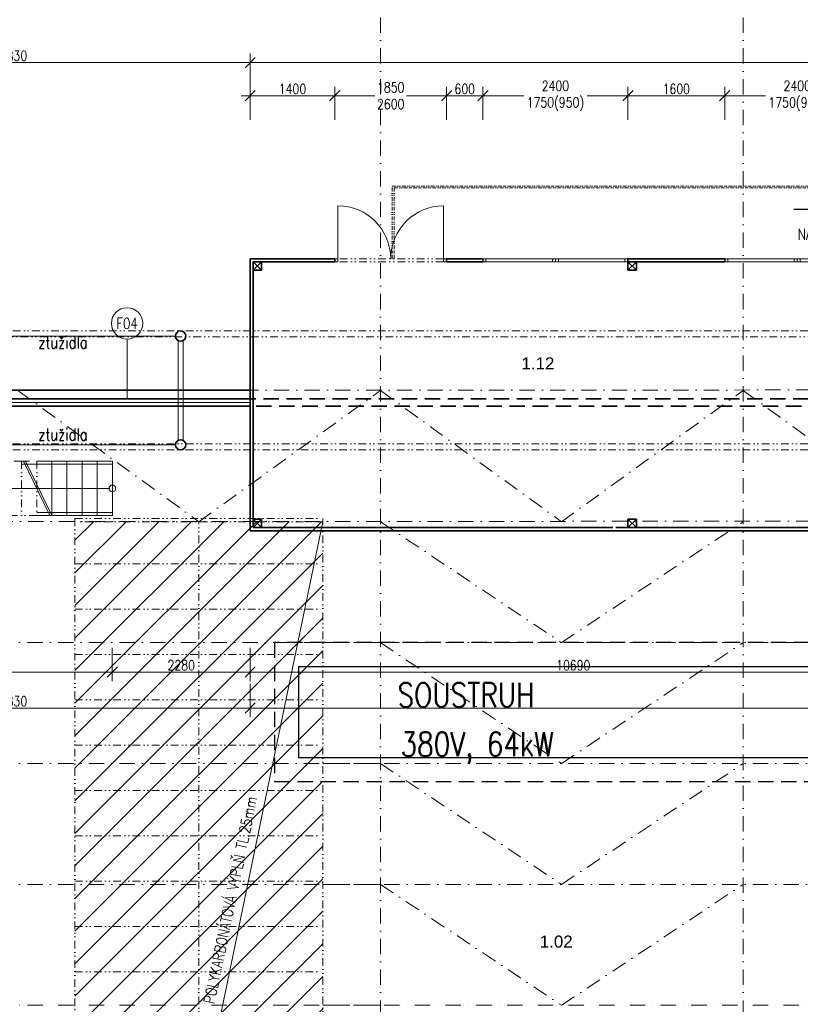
# Model space of a CAD drawing. Header units: millimetres. Extents: x -485339 to 286898, y -1189934 to 1602269.
# Tile 66 of 230: x -97847 to -84934, y -1027579 to -1011289. Entities that reach past the tile are written whole.
import ezdxf
from ezdxf import colors
from ezdxf.entities.mleader import LeaderData, LeaderLine
from ezdxf.enums import TextEntityAlignment as Align
from ezdxf.math import Vec2, Vec3

# ---------------------------------------------------------------- set-up
doc = ezdxf.new("R2010")
doc.units = ezdxf.units.MM
doc.header["$LTSCALE"] = 10
for name, pattern in [('DASHDOT', [25.4, 12.7, -6.35, 0, -6.35]), ('DASHED', [19.05, 12.7, -6.35]), ('DĚLICÍ2', [15.875, 6.35, -3.175, 0, -3.175, 0, -3.175]), ('ČÁRKOVANÁ', [19.05, 12.7, -6.35]), ('ČÁRKOVANÁ2', [9.525, 6.35, -3.175])]:
    doc.linetypes.add(name, pattern=pattern)
doc.layers.get('Defpoints').update_dxf_attribs({"lineweight": 0})
for name, color, linetype, lineweight in [('N_dveře', 10, 'Continuous', 18), ('N_popis', 10, 'Continuous', 18), ('N_čáry_dělící stěna', 212, 'ČÁRKOVANÁ', 35), ('N_čáry_obv.plášt', 212, 'Continuous', 18), ('N_čáry_obv.plášt_obrys', 212, 'Continuous', 35), ('N_šrary', 10, 'Continuous', 18), ('St__otvory_dveře', 40, 'Continuous', 18), ('St_kóty', 132, 'Continuous', 18), ('St_otvory_okna', 40, 'Continuous', 18), ('St_plocha_místnosti', 250, 'Continuous', 18), ('St_sloupy_konstrukce haly', 5, 'Continuous', 35), ('St_sloupy_opláštění_půdorys', 25, 'Continuous', 35), ('St_čáry_nad', 250, 'DĚLICÍ2', 18), ('St_čáry_obrys', 5, 'Continuous', 35), ('St_čáry_osy', 250, 'DASHDOT', 18), ('St_čáry_plné', 250, 'Continuous', 18), ('St_čáry_pod', 250, 'ČÁRKOVANÁ2', 18)]:
    doc.layers.add(name, color=color, linetype=linetype, lineweight=lineweight)
for name, color, linetype in [('VYBAVENÍ', 222, 'Continuous'), ('VYBAVENÍ_POPIS', 222, 'Continuous'), ('VYBAVENÍ_POŽADAVKY', 200, 'Continuous')]:
    doc.layers.add(name, color=color, linetype=linetype)
doc.styles.add('Andy', font='arial.ttf')
doc.styles.get("Standard").update_dxf_attribs({"font": 'simplex.shx', "width": 0.8})
doc.linetypes.add('ZIGZAG', pattern='A,0.00254,-5.08,[131,ltypeshp.shx,S=5.08,R=0,X=-5.08,Y=0],-10.16,[131,ltypeshp.shx,S=5.08,R=180,X=5.08,Y=0],-5.08', length=20.32254)
doc.dimstyles.new('stavebníM100', dxfattribs={"dimtxt": 165, "dimasz": 170, "dimexe": 150, "dimexo": 100, "dimgap": 30, "dimtad": 1, "dimdec": 0, "dimtxsty": 'Standard', "dimblk": 'OBLIQUE', "dimcen": -2.5, "dimdle": 150, "dimclrd": 256, "dimclre": 256, "dimclrt": 256, "dimadec": 4, "dimazin": 0, "dimtfac": 1, "dimtdec": 0, "dimtmove": 2, "dimatfit": 3, "dimldrblk": 'OBLIQUE', "dimfxl": 400, "dimfxlon": 1, "dimlwd": -1, "dimlwe": -1, "dimarcsym": 0})

# ---------------------------------------------------------------- blocks, each defined once
blk = doc.blocks.new('G$CD8A98CDB')
at = {"layer": 'St_sloupy_konstrukce haly', "color": 250, "lineweight": 18, "ltscale": 2}
for points in [[(-825, 0), (825, 0)], [(-825, -80), (825, -80)]]:
    blk.add_lwpolyline(points, dxfattribs=at)
at = {"layer": 'St_sloupy_konstrukce haly', "ltscale": 2}
for centre in [(-900, -40), (900, -40)]:
    blk.add_circle(centre, 85, dxfattribs=at)
blk = doc.blocks.new('G$C7F8F446A')
at = {"layer": 'St_čáry_plné', "color": 0, "linetype": 'ByBlock', "ltscale": 2}
for p, q in [((20055, 4100), (-55, 4100)), ((-55, 0), (20055, 0))]:
    blk.add_line(p, q, dxfattribs=at)
for points in [[(12555, 4100), (12555, 0)], [(13305, 4100), (13305, 0)], [(14055, 4100), (14055, 0)], [(14805, 4100), (14805, 0)], [(15555, 4100), (15555, 0)], [(16305, 4100), (16305, 0)], [(17055, 4100), (17055, 0)], [(17805, 4100), (17805, 0)], [(18555, 4100), (18555, 0)], [(19305, 4100), (19305, 0)], [(20055, 4100), (20055, 0)], [(-55, 2050), (20000, 2050)]]:
    blk.add_lwpolyline(points, dxfattribs=at)
at = {"layer": 'St_čáry_pod', "color": 0, "linetype": 'ByBlock', "ltscale": 2}
blk.add_line((20000, 0), (20000, 4100), dxfattribs=at)
blk = doc.blocks.new('*U5513')
at = {"layer": 'St_čáry_osy', "ltscale": 2}
blk.add_lwpolyline([(-3000, -1000), (-4, 1000), (3000, -1000)], dxfattribs=at)
blk = doc.blocks.new('*U5512')
at = {"layer": 'St_čáry_osy', "ltscale": 2}
for p in [(36000, 6000), (36000, 4000), (36000, 2000), (36000, 0)]:
    blk.add_blockref('*U5513', p, dxfattribs=at)
blk = doc.blocks.new('*U5515')
at = {"layer": 'St_čáry_osy', "ltscale": 2}
for points in [[(-3950, 8000), (9058, 8000)], [(-3950, 6000), (9058, 6000)], [(-3950, 4000), (9058, 4000)], [(-3950, 2000), (9058, 2000)], [(-3950, 0), (9058, 0)], [(-3950, -2000), (9058, -2000)], [(-3950, -4000), (9058, -4000)], [(-3950, -6000), (9058, -6000)], [(-3950, -8000), (9058, -8000)]]:
    blk.add_lwpolyline(points, dxfattribs=at)
blk = doc.blocks.new('*U5514')
at = {"layer": 'St_čáry_osy', "ltscale": 2}
for p in [(24000, 0), (36000, 0)]:
    blk.add_blockref('*U5515', p, dxfattribs=at)
blk = doc.blocks.new('G$C2F820337')
at = {"layer": 'St_sloupy_opláštění_půdorys', "ltscale": 2}
blk.add_lwpolyline([(-70, -70), (70, -70), (70, 70), (-70, 70)], close=True, dxfattribs=at)
for points in [[(-70, 70), (70, -70)], [(70, 70), (-70, -70)]]:
    blk.add_lwpolyline(points, dxfattribs=at)
blk = doc.blocks.new('G$C325A9F68')
at = {"layer": 'St_otvory_okna', "ltscale": 2}
for points in [[(0, 0), (1200, 0), (1200, 50), (0, 50)], [(0, 0), (50, 0), (50, 50), (0, 50)], [(1200, 0), (1150, 0), (1150, 50), (1200, 50)]]:
    blk.add_lwpolyline(points, close=True, dxfattribs=at)
blk = doc.blocks.new('G$C73FA397A')
at = {"layer": 'St__otvory_dveře', "ltscale": 2}
for points in [[(0, -50), (50, -50), (50, 0), (0, 0)], [(1800, -50), (1850, -50), (1850, 0), (1800, 0)]]:
    blk.add_lwpolyline(points, close=True, dxfattribs=at)
at = {"layer": 'St__otvory_dveře', "linetype": 'DĚLICÍ2', "ltscale": 2}
for points in [[(1800, 0), (50, 0)], [(1800, -50), (50, -50)]]:
    blk.add_lwpolyline(points, dxfattribs=at)
at = {"layer": 'St__otvory_dveře', "ltscale": 2}
for points in [[(50, -50), (50, -925)], [(1800, -50), (1800, -925)]]:
    blk.add_lwpolyline(points, dxfattribs=at)
for centre, start, end in [((50, -50), 270, 0), ((1800, -50), 180, 270)]:
    blk.add_arc(centre, 875, start, end, dxfattribs=at)
blk = doc.blocks.new('G$CB69B1554')
at = {"layer": 'St_čáry_nad'}
for points in [[(31280, 0), (31280, 1200), (50630, 1200), (51530, 1200), (51530, -3000)], [(31310, 0), (31310, 1170), (50630, 1170), (51500, 1170), (51500, -3030)]]:
    blk.add_lwpolyline(points, dxfattribs=at)
at = {"layer": 'St_čáry_nad', "ltscale": 2}
for points in [[(25150, -3350), (22400, -3350)], [(25150, -3350), (25150, -4250)], [(25150, -3350), (25400, -3350), (25400, -4250)], [(25400, -4250), (22400, -4250)]]:
    blk.add_lwpolyline(points, dxfattribs=at)
at = {"layer": 'St_čáry_obrys'}
for points in [[(28930, -4500), (28930, 0)], [(28930, 0), (29109, 0), (30330, 0)], [(30330, -50), (30330, 0)], [(32180, -50), (32180, 0)], [(32780, 0), (32180, 0)], [(32780, -50), (32780, 0)], [(35180, -50), (35180, 0)], [(35180, 0), (36780, 0)], [(36780, -50), (36780, 0)], [(28980, -4450), (28980, -50)], [(28980, -50), (29109, -50), (30330, -50)], [(32180, -50), (32780, -50)], [(36780, -50), (35180, -50)], [(28930, -4500), (50630, -4500)], [(28980, -4450), (34930, -4450)], [(34980, -4450), (39620, -4450)]]:
    blk.add_lwpolyline(points, dxfattribs=at)
at = {"layer": 'St_čáry_plné', "ltscale": 2}
for points in [[(25150, -3400), (26650, -3400)], [(25617, -4250), (25181, -3350)], [(25650, -4250), (25215, -3350)], [(25400, -3350), (25650, -3350), (25650, -4250), (25400, -4250)], [(25650, -3350), (25900, -3350), (25900, -4250), (25650, -4250)], [(25900, -3350), (26150, -3350), (26150, -4250), (25900, -4250)], [(26150, -3350), (26400, -3350), (26400, -4250), (26150, -4250)], [(26400, -3350), (26650, -3350), (26650, -4250), (26150, -4250)], [(26595, -3800), (22400, -3800)], [(26650, -4200), (25400, -4200)]]:
    blk.add_lwpolyline(points, dxfattribs=at)
blk.add_circle((26650, -3800), 54.6, dxfattribs=at)
at = {"layer": 'St__otvory_dveře', "xscale": -1, "rotation": 180}
blk.add_blockref('G$C73FA397A', (30330, -50), dxfattribs=at)
at = {"layer": 'St_otvory_okna', "ltscale": 2}
for p in [(32780, -50), (33980, -50), (36780, -50), (37980, -50)]:
    blk.add_blockref('G$C325A9F68', p, dxfattribs=at)
at = {"layer": 'St_sloupy_opláštění_půdorys', "ltscale": 2}
for p in [(29050, -120), (35250, -120), (29050, -4380), (35250, -4380)]:
    blk.add_blockref('G$C2F820337', p, dxfattribs=at)
blk = doc.blocks.new('_OBLIQUE')
at = {"color": 0, "linetype": 'ByBlock'}
blk.add_line((-0.5, -0.5), (0.5, 0.5), dxfattribs=at)
blk = doc.blocks.new('*D5865')
at = {"layer": 'Defpoints', "color": 0}
for p in [(-96315, -1019481), (-100565, -1020931), (-96315, -1022083)]:
    blk.add_point(p, dxfattribs=at)
at = {"layer": 'St_kóty'}
for p, q in [((-100565, -1021683), (-100565, -1022233)), ((-96315, -1021683), (-96315, -1022233)), ((-100715, -1022083), (-96165, -1022083))]:
    blk.add_line(p, q, dxfattribs=at)
at = {"layer": 'St_kóty', "linetype": 'ByBlock', "xscale": 170, "yscale": 170, "zscale": 170, "rotation": 180}
blk.add_blockref('_OBLIQUE', (-100565, -1022083), dxfattribs=at)
at = {"layer": 'St_kóty', "linetype": 'ByBlock', "xscale": 170, "yscale": 170, "zscale": 170}
blk.add_blockref('_OBLIQUE', (-96315, -1022083), dxfattribs=at)
at = {"layer": 'St_kóty', "insert": (-98440, -1021970), "char_height": 165, "attachment_point": 5}
blk.add_mtext('4250', dxfattribs=at)
blk = doc.blocks.new('*D5867')
at = {"layer": 'Defpoints', "color": 0}
for p in [(-101865, -1019731), (-94035, -1019731), (-94035, -1022677)]:
    blk.add_point(p, dxfattribs=at)
at = {"layer": 'St_kóty'}
for p, q in [((-101865, -1022277), (-101865, -1022827)), ((-94035, -1022277), (-94035, -1022827)), ((-102015, -1022677), (-93885, -1022677))]:
    blk.add_line(p, q, dxfattribs=at)
at = {"layer": 'St_kóty', "linetype": 'ByBlock', "xscale": 170, "yscale": 170, "zscale": 170, "rotation": 180}
blk.add_blockref('_OBLIQUE', (-101865, -1022677), dxfattribs=at)
at = {"layer": 'St_kóty', "linetype": 'ByBlock', "xscale": 170, "yscale": 170, "zscale": 170}
blk.add_blockref('_OBLIQUE', (-94035, -1022677), dxfattribs=at)
at = {"layer": 'St_kóty', "insert": (-97950, -1022564), "char_height": 165, "attachment_point": 5}
blk.add_mtext('7830', dxfattribs=at)
blk = doc.blocks.new('*D5868')
at = {"layer": 'Defpoints', "color": 0}
for p in [(-83345, -1019087), (-94035, -1019137), (-83345, -1022083)]:
    blk.add_point(p, dxfattribs=at)
at = {"layer": 'St_kóty'}
for p, q in [((-94035, -1021683), (-94035, -1022233)), ((-83345, -1021683), (-83345, -1022233)), ((-94185, -1022083), (-83195, -1022083))]:
    blk.add_line(p, q, dxfattribs=at)
at = {"layer": 'St_kóty', "linetype": 'ByBlock', "xscale": 170, "yscale": 170, "zscale": 170, "rotation": 180}
blk.add_blockref('_OBLIQUE', (-94035, -1022083), dxfattribs=at)
at = {"layer": 'St_kóty', "linetype": 'ByBlock', "xscale": 170, "yscale": 170, "zscale": 170}
blk.add_blockref('_OBLIQUE', (-83345, -1022083), dxfattribs=at)
at = {"layer": 'St_kóty', "insert": (-88690, -1021970), "char_height": 165, "attachment_point": 5}
blk.add_mtext('10690', dxfattribs=at)
blk = doc.blocks.new('*D5897')
at = {"layer": 'Defpoints', "color": 0}
for p in [(-94035, -1019731), (-72335, -1019731), (-72335, -1022677)]:
    blk.add_point(p, dxfattribs=at)
at = {"layer": 'St_kóty'}
for p, q in [((-94035, -1022277), (-94035, -1022827)), ((-72335, -1022277), (-72335, -1022827)), ((-94185, -1022677), (-72185, -1022677))]:
    blk.add_line(p, q, dxfattribs=at)
at = {"layer": 'St_kóty', "linetype": 'ByBlock', "xscale": 170, "yscale": 170, "zscale": 170, "rotation": 180}
blk.add_blockref('_OBLIQUE', (-94035, -1022677), dxfattribs=at)
at = {"layer": 'St_kóty', "linetype": 'ByBlock', "xscale": 170, "yscale": 170, "zscale": 170}
blk.add_blockref('_OBLIQUE', (-72335, -1022677), dxfattribs=at)
at = {"layer": 'St_kóty', "insert": (-83185, -1022564), "char_height": 165, "attachment_point": 5}
blk.add_mtext('21700', dxfattribs=at)
blk = doc.blocks.new('*D5904')
at = {"layer": 'Defpoints', "color": 0}
for p in [(-96315, -1019481), (-94035, -1019731), (-94035, -1022083)]:
    blk.add_point(p, dxfattribs=at)
at = {"layer": 'St_kóty'}
for p, q in [((-96315, -1021683), (-96315, -1022233)), ((-94035, -1021683), (-94035, -1022233)), ((-96465, -1022083), (-93885, -1022083))]:
    blk.add_line(p, q, dxfattribs=at)
at = {"layer": 'St_kóty', "linetype": 'ByBlock', "xscale": 170, "yscale": 170, "zscale": 170, "rotation": 180}
blk.add_blockref('_OBLIQUE', (-96315, -1022083), dxfattribs=at)
at = {"layer": 'St_kóty', "linetype": 'ByBlock', "xscale": 170, "yscale": 170, "zscale": 170}
blk.add_blockref('_OBLIQUE', (-94035, -1022083), dxfattribs=at)
at = {"layer": 'St_kóty', "insert": (-95175, -1021970), "char_height": 165, "attachment_point": 5}
blk.add_mtext('2280', dxfattribs=at)
blk = doc.blocks.new('*D5907')
at = {"layer": 'Defpoints', "color": 0}
for p in [(-94035, -1011998), (-101865, -1013105), (-94035, -1013105)]:
    blk.add_point(p, dxfattribs=at)
at = {"layer": 'St_kóty'}
for p, q in [((-101865, -1012398), (-101865, -1011848)), ((-94035, -1012398), (-94035, -1011848)), ((-102015, -1011998), (-93885, -1011998))]:
    blk.add_line(p, q, dxfattribs=at)
at = {"layer": 'St_kóty', "linetype": 'ByBlock', "xscale": 170, "yscale": 170, "zscale": 170, "rotation": 180}
blk.add_blockref('_OBLIQUE', (-101865, -1011998), dxfattribs=at)
at = {"layer": 'St_kóty', "linetype": 'ByBlock', "xscale": 170, "yscale": 170, "zscale": 170}
blk.add_blockref('_OBLIQUE', (-94035, -1011998), dxfattribs=at)
at = {"layer": 'St_kóty', "insert": (-97950, -1011885), "char_height": 165, "attachment_point": 5}
blk.add_mtext('7830', dxfattribs=at)
blk = doc.blocks.new('*D5908')
at = {"layer": 'Defpoints', "color": 0}
for p in [(-72335, -1011998), (-94035, -1013105), (-72335, -1014219)]:
    blk.add_point(p, dxfattribs=at)
at = {"layer": 'St_kóty'}
for p, q in [((-94035, -1012398), (-94035, -1011848)), ((-72335, -1012398), (-72335, -1011848)), ((-94185, -1011998), (-72185, -1011998))]:
    blk.add_line(p, q, dxfattribs=at)
at = {"layer": 'St_kóty', "linetype": 'ByBlock', "xscale": 170, "yscale": 170, "zscale": 170, "rotation": 180}
blk.add_blockref('_OBLIQUE', (-94035, -1011998), dxfattribs=at)
at = {"layer": 'St_kóty', "linetype": 'ByBlock', "xscale": 170, "yscale": 170, "zscale": 170}
blk.add_blockref('_OBLIQUE', (-72335, -1011998), dxfattribs=at)
at = {"layer": 'St_kóty', "insert": (-83185, -1011885), "char_height": 165, "attachment_point": 5}
blk.add_mtext('21700', dxfattribs=at)
blk = doc.blocks.new('*D5915')
at = {"layer": 'Defpoints', "color": 0}
for p in [(-92635, -1012548), (-94035, -1015231), (-92635, -1015231)]:
    blk.add_point(p, dxfattribs=at)
at = {"layer": 'St_kóty'}
for p, q in [((-94035, -1012948), (-94035, -1012398)), ((-92635, -1012948), (-92635, -1012398)), ((-94185, -1012548), (-92485, -1012548))]:
    blk.add_line(p, q, dxfattribs=at)
at = {"layer": 'St_kóty', "linetype": 'ByBlock', "xscale": 170, "yscale": 170, "zscale": 170, "rotation": 180}
blk.add_blockref('_OBLIQUE', (-94035, -1012548), dxfattribs=at)
at = {"layer": 'St_kóty', "linetype": 'ByBlock', "xscale": 170, "yscale": 170, "zscale": 170}
blk.add_blockref('_OBLIQUE', (-92635, -1012548), dxfattribs=at)
at = {"layer": 'St_kóty', "insert": (-93335, -1012435), "char_height": 165, "attachment_point": 5}
blk.add_mtext('1400', dxfattribs=at)
blk = doc.blocks.new('*D5916')
at = {"layer": 'Defpoints', "color": 0}
for p in [(-90785, -1012548), (-92635, -1015231), (-90785, -1015281)]:
    blk.add_point(p, dxfattribs=at)
at = {"layer": 'St_kóty'}
for p, q in [((-92635, -1012948), (-92635, -1012398)), ((-90785, -1012948), (-90785, -1012398)), ((-92785, -1012548), (-91972, -1012548)), ((-90635, -1012548), (-91447, -1012548))]:
    blk.add_line(p, q, dxfattribs=at)
at = {"layer": 'St_kóty', "linetype": 'ByBlock', "xscale": 170, "yscale": 170, "zscale": 170, "rotation": 180}
blk.add_blockref('_OBLIQUE', (-92635, -1012548), dxfattribs=at)
at = {"layer": 'St_kóty', "linetype": 'ByBlock', "xscale": 170, "yscale": 170, "zscale": 170}
blk.add_blockref('_OBLIQUE', (-90785, -1012548), dxfattribs=at)
at = {"layer": 'St_kóty', "insert": (-91710, -1012548), "char_height": 165, "attachment_point": 5}
blk.add_mtext('1850\\P2600', dxfattribs=at)
blk = doc.blocks.new('*D5917')
at = {"layer": 'Defpoints', "color": 0}
for p in [(-90185, -1012548), (-90785, -1015281), (-90185, -1015256)]:
    blk.add_point(p, dxfattribs=at)
at = {"layer": 'St_kóty'}
for p, q in [((-90785, -1012948), (-90785, -1012398)), ((-90185, -1012948), (-90185, -1012398)), ((-90935, -1012548), (-90035, -1012548))]:
    blk.add_line(p, q, dxfattribs=at)
at = {"layer": 'St_kóty', "linetype": 'ByBlock', "xscale": 170, "yscale": 170, "zscale": 170, "rotation": 180}
blk.add_blockref('_OBLIQUE', (-90785, -1012548), dxfattribs=at)
at = {"layer": 'St_kóty', "linetype": 'ByBlock', "xscale": 170, "yscale": 170, "zscale": 170}
blk.add_blockref('_OBLIQUE', (-90185, -1012548), dxfattribs=at)
at = {"layer": 'St_kóty', "insert": (-90485, -1012435), "char_height": 165, "attachment_point": 5}
blk.add_mtext('600', dxfattribs=at)
blk = doc.blocks.new('*D5918')
at = {"layer": 'Defpoints', "color": 0}
for p in [(-87785, -1012548), (-90185, -1015256), (-87785, -1015256)]:
    blk.add_point(p, dxfattribs=at)
at = {"layer": 'St_kóty'}
for p, q in [((-90185, -1012948), (-90185, -1012398)), ((-87785, -1012948), (-87785, -1012398)), ((-90335, -1012548), (-89508, -1012548)), ((-87635, -1012548), (-88461, -1012548))]:
    blk.add_line(p, q, dxfattribs=at)
at = {"layer": 'St_kóty', "linetype": 'ByBlock', "xscale": 170, "yscale": 170, "zscale": 170, "rotation": 180}
blk.add_blockref('_OBLIQUE', (-90185, -1012548), dxfattribs=at)
at = {"layer": 'St_kóty', "linetype": 'ByBlock', "xscale": 170, "yscale": 170, "zscale": 170}
blk.add_blockref('_OBLIQUE', (-87785, -1012548), dxfattribs=at)
at = {"layer": 'St_kóty', "insert": (-88985, -1012548), "char_height": 165, "attachment_point": 5}
blk.add_mtext('2400\\P1750(950)', dxfattribs=at)
blk = doc.blocks.new('*D5919')
at = {"layer": 'Defpoints', "color": 0}
for p in [(-86185, -1012548), (-87785, -1015256), (-86185, -1015256)]:
    blk.add_point(p, dxfattribs=at)
at = {"layer": 'St_kóty'}
for p, q in [((-87785, -1012948), (-87785, -1012398)), ((-86185, -1012948), (-86185, -1012398)), ((-87935, -1012548), (-86035, -1012548))]:
    blk.add_line(p, q, dxfattribs=at)
at = {"layer": 'St_kóty', "linetype": 'ByBlock', "xscale": 170, "yscale": 170, "zscale": 170, "rotation": 180}
blk.add_blockref('_OBLIQUE', (-87785, -1012548), dxfattribs=at)
at = {"layer": 'St_kóty', "linetype": 'ByBlock', "xscale": 170, "yscale": 170, "zscale": 170}
blk.add_blockref('_OBLIQUE', (-86185, -1012548), dxfattribs=at)
at = {"layer": 'St_kóty', "insert": (-86985, -1012435), "char_height": 165, "attachment_point": 5}
blk.add_mtext('1600', dxfattribs=at)
blk = doc.blocks.new('*D5920')
at = {"layer": 'Defpoints', "color": 0}
for p in [(-83785, -1012548), (-86185, -1015256), (-83785, -1015256)]:
    blk.add_point(p, dxfattribs=at)
at = {"layer": 'St_kóty'}
for p, q in [((-86185, -1012948), (-86185, -1012398)), ((-83785, -1012948), (-83785, -1012398)), ((-86335, -1012548), (-85508, -1012548)), ((-83635, -1012548), (-84461, -1012548))]:
    blk.add_line(p, q, dxfattribs=at)
at = {"layer": 'St_kóty', "linetype": 'ByBlock', "xscale": 170, "yscale": 170, "zscale": 170, "rotation": 180}
blk.add_blockref('_OBLIQUE', (-86185, -1012548), dxfattribs=at)
at = {"layer": 'St_kóty', "linetype": 'ByBlock', "xscale": 170, "yscale": 170, "zscale": 170}
blk.add_blockref('_OBLIQUE', (-83785, -1012548), dxfattribs=at)
at = {"layer": 'St_kóty', "insert": (-84985, -1012548), "char_height": 165, "attachment_point": 5}
blk.add_mtext('2400\\P1750(950)', dxfattribs=at)

msp = doc.modelspace()

# ---------------------------------------------------------------- hatches: boundary and pattern name
at = {"layer": 'N_šrary', "linetype": 'DASHED'}
h = msp.add_hatch(dxfattribs=at)
h.set_pattern_fill('ANSI31', color=256, scale=120)
h.set_pattern_definition([(45, (48000, -425057.46), (-269.40768, 269.40768), [])])
h.paths.add_polyline_path([(-96934.2, -1039594.2), (-92834.1, -1039593.6), (-92834.2, -1019594.2), (-96934.2, -1019594.2)])

# ---------------------------------------------------------------- linework, layer by layer
at = {"layer": 'N_popis'}
for points in [[(-96070.4, -1016573.7), (-96070.4, -1017560.3)], [(-92834.2, -1019594.2), (-96934.2, -1039394.2)]]:
    msp.add_lwpolyline(points, dxfattribs=at)
msp.add_circle((-96070.4, -1016313.8), 259.9, dxfattribs=at)
at = {"layer": 'N_čáry_dělící stěna', "ltscale": 2}
for points in [[(-59269.9, -1017562.9), (-125269.9, -1017562.9)], [(-59389.9, -1017682.9), (-125389.9, -1017682.9)]]:
    msp.add_lwpolyline(points, dxfattribs=at)
at = {"layer": 'N_čáry_obv.plášt', "linetype": 'ZIGZAG'}
msp.add_lwpolyline([(-101864.9, -1017622.9), (-94034.9, -1017622.9)], dxfattribs=at)
at = {"layer": 'N_čáry_obv.plášt_obrys'}
for points in [[(-101864.9, -1017562.9), (-94034.9, -1017562.9)], [(-101864.9, -1017682.9), (-94034.9, -1017682.9)]]:
    msp.add_lwpolyline(points, dxfattribs=at)
at = {"layer": 'St_čáry_nad', "ltscale": 2}
for points in [[(-43825.2, -1016437.6), (-139879.9, -1016437.6)], [(-46557.7, -1016537.6), (-139879.9, -1016537.6)], [(-43825.2, -1018307.6), (-139879.9, -1018307.6)], [(-43825.2, -1018407.6), (-139879.9, -1018407.6)]]:
    msp.add_lwpolyline(points, dxfattribs=at)
at = {"layer": 'St_čáry_obrys'}
for p, q in [((-101865.2, -1017417.5), (-94034.9, -1017417.5)), ((-94034.9, -1017417.5), (-94034.9, -1019742.9)), ((-94034.9, -1019742.9), (-72334.9, -1019742.9))]:
    msp.add_line(p, q, dxfattribs=at)
at = {"layer": 'St_čáry_osy', "ltscale": 2}
for points in [[(-91879.9, -1059777.6), (-91879.9, -992785.6)], [(-85879.9, -1059777.6), (-85879.9, -992785.6)], [(-139879.9, -1017422.6), (-43825.2, -1017409.8)], [(-97879.9, -1017422.6), (-94884.2, -1019595.1), (-91879.9, -1017422.6)], [(-91879.9, -1017422.6), (-88884.2, -1019595.1), (-85879.9, -1017422.6)], [(-85879.9, -1017422.6), (-82884.2, -1019595.1), (-79879.9, -1017422.6)], [(-139879.9, -1019595.1), (-43825.2, -1019582.3)]]:
    msp.add_lwpolyline(points, dxfattribs=at)
at = {"layer": 'St_čáry_plné', "ltscale": 2}
for points in [[(-101099.9, -1016524), (-95269.9, -1016524)], [(-101099.9, -1018324), (-95269.9, -1018324)]]:
    msp.add_lwpolyline(points, dxfattribs=at)
at = {"layer": 'VYBAVENÍ', "linetype": 'ČÁRKOVANÁ2', "ltscale": 4}
msp.add_lwpolyline([(-93632.6, -1023895.1), (-79832.6, -1023895.1), (-79832.6, -1021595.1), (-93632.6, -1021595.1)], close=True, dxfattribs=at)
at = {"layer": 'VYBAVENÍ'}
msp.add_lwpolyline([(-93232.6, -1023495.1), (-80232.6, -1023495.1), (-80232.6, -1021995.1), (-93232.6, -1021995.1)], close=True, dxfattribs=at)

# ---------------------------------------------------------------- block references
at = {"layer": 'N_dveře', "ltscale": 2}
msp.add_blockref('G$CB69B1554', (-122964.9, -1015242.9), dxfattribs=at)
at = {"layer": 'St_sloupy_konstrukce haly', "ltscale": 2, "rotation": 90}
msp.add_blockref('G$CD8A98CDB', (-95224.9, -1017422.6), dxfattribs=at)
at = {"layer": 'St_čáry_nad', "ltscale": 2, "rotation": 90}
msp.add_blockref('G$C7F8F446A', (-92834.2, -1039594.2), dxfattribs=at)
at = {"layer": 'St_čáry_osy', "ltscale": 2, "xscale": -1, "rotation": 180}
msp.add_blockref('*U5512', (-124879.9, -1020595.1), dxfattribs=at)
at = {"layer": 'St_čáry_osy', "ltscale": 2}
msp.add_blockref('*U5514', (-124884.2, -1029595.1), dxfattribs=at)

# ---------------------------------------------------------------- texts
at = {"layer": 'N_popis', "width": 0.8}
msp.add_text('F04', height=180, dxfattribs=at).set_placement((-96070.4, -1016313.8), align=Align.MIDDLE_CENTER)
msp.add_text('POLYKARBONÁTOVÁ VÝPLŇ TL.25mm', height=180, rotation=78.30106, dxfattribs=at).set_placement((-94628.1, -1027582.2))
at = {"layer": 'St_plocha_místnosti', "ltscale": 2, "style": 'Andy'}
for s, p in [('1.12', (-89546.2, -1017075.3)), ('1.02', (-89243.2, -1026641.2))]:
    msp.add_text(s, height=200, dxfattribs=at).set_placement(p)
at = {"layer": 'St_čáry_plné', "ltscale": 2, "width": 0.8}
for p in [(-97540.7, -1016727.8), (-97540.7, -1018251.4)]:
    msp.add_text('ztužidla', height=200, dxfattribs=at).set_placement(p)
at = {"layer": 'VYBAVENÍ_POPIS', "width": 0.8}
msp.add_text('SOUSTRUH', height=400, dxfattribs=at).set_placement((-91596.8, -1022661.1))
at = {"layer": 'VYBAVENÍ_POŽADAVKY', "width": 0.8}
msp.add_text('380V, 64kW', height=400, dxfattribs=at).set_placement((-91546.8, -1023476.1))

# ---------------------------------------------------------------- dimensions: what is measured, and where the dimension line sits
at = {"layer": 'St_kóty'}
for base, p1, p2, picture, middle in [((-94034.9, -1011998), (-101864.9, -1013105), (-94034.9, -1013105), '*D5907', (-97949.9, -1011885.5)), ((-72334.9, -1011998), (-94034.9, -1013105), (-72334.9, -1014218.7), '*D5908', (-83184.9, -1011885.5)), ((-92634.9, -1012548), (-94034.9, -1015231.2), (-92634.9, -1015231.2), '*D5915', (-93334.9, -1012435.5)), ((-90184.9, -1012548), (-90784.9, -1015281.2), (-90184.9, -1015256.2), '*D5917', (-90484.9, -1012435.5)), ((-86184.9, -1012548), (-87784.9, -1015256.2), (-86184.9, -1015256.2), '*D5919', (-86984.9, -1012435.5)), ((-83344.9, -1022082.8), (-94034.9, -1019137.3), (-83344.9, -1019087.3), '*D5868', (-88689.9, -1021970.3)), ((-96314.9, -1022082.8), (-100564.9, -1020931.2), (-96314.9, -1019481.2), '*D5865', (-98439.9, -1021970.3)), ((-94034.9, -1022082.8), (-96314.9, -1019481.2), (-94034.9, -1019731.2), '*D5904', (-95174.9, -1021970.3)), ((-94034.9, -1022676.8), (-101864.9, -1019731.2), (-94034.9, -1019731.2), '*D5867', (-97949.9, -1022564.3)), ((-72334.9, -1022676.8), (-94034.9, -1019731.2), (-72334.9, -1019731.2), '*D5897', (-83184.9, -1022564.3))]:
    dim = msp.add_linear_dim(base=base, p1=p1, p2=p2, dimstyle='stavebníM100', dxfattribs=at)
    dim.commit()
    dim.dimension.update_dxf_attribs({"geometry": picture, "text_midpoint": middle})
for base, p1, p2, text, picture, middle in [((-90784.9, -1012548), (-92634.9, -1015231.2), (-90784.9, -1015281.2), '<>\\P2600', '*D5916', (-91709.9, -1012548)), ((-87784.9, -1012548), (-90184.9, -1015256.2), (-87784.9, -1015256.2), '<>\\P1750(950)', '*D5918', (-88984.9, -1012548)), ((-83784.9, -1012548), (-86184.9, -1015256.2), (-83784.9, -1015256.2), '<>\\P1750(950)', '*D5920', (-84984.9, -1012548))]:
    dim = msp.add_linear_dim(base=base, p1=p1, p2=p2, text=text, dimstyle='stavebníM100', override={"dimtxsty": 'Standard'}, dxfattribs=at)
    dim.commit()
    dim.dimension.update_dxf_attribs({"geometry": picture, "text_midpoint": middle, "dimtype": 160})

# ---------------------------------------------------------------- leaders
at = {"layer": 'N_popis'}
ml = msp.add_multileader_mtext('Standard', dxfattribs=at)
ml.set_content('NAZNAČENÉ UMÍSTĚNÍ DĚLÍCÍ STĚNY \\PZ IPN PANELŮ TL.120mm\\PNAD PŘÍSTAVKY A NAD ÚROVNÍ JEŘÁBOVÉ DRÁHY  ')
ml.set_leader_properties()
ml.build(insert=Vec2(0, 0))
ml.multileader.update_dxf_attribs({"text_left_attachment_type": 6, "text_right_attachment_type": 6, "arrow_head_size": 180})
ctx = ml.context
ctx.base_point, ctx.char_height, ctx.arrow_head_size, ctx.plane_origin = Vec3(-85845, -1014426.6), 180, 180, Vec3(-79473, -1013462.2)
ctx.left_attachment, ctx.right_attachment, ctx.text_align_type = 6, 6, 2
notes = []
notes.append((ctx, [(0, (1, 1, 0), (-80251.3, -1014426.6), (-1, 0), 8, [(0, [(-79744, -1017529.8)], 0, [])])]))
ctx.mtext.insert, ctx.mtext.alignment, ctx.mtext.flow_direction = Vec3(-80261.3, -1014148.8), 3, 5
for ctx, leaders in notes:
    for number, flags, end, landing, length, lines in leaders:
        leader = LeaderData()
        leader.index, (leader.has_last_leader_line, leader.has_dogleg_vector, leader.attachment_direction) = number, flags
        leader.last_leader_point, leader.dogleg_vector, leader.dogleg_length = Vec3(end), Vec3(landing), length
        for number, points, colour, breaks in lines:
            line = LeaderLine()
            line.index, line.vertices, line.color, line.breaks = number, Vec3.list(points), colors.encode_raw_color(colour), breaks
            leader.lines.append(line)
        ctx.leaders.append(leader)

doc.saveas('drawing.dxf')
